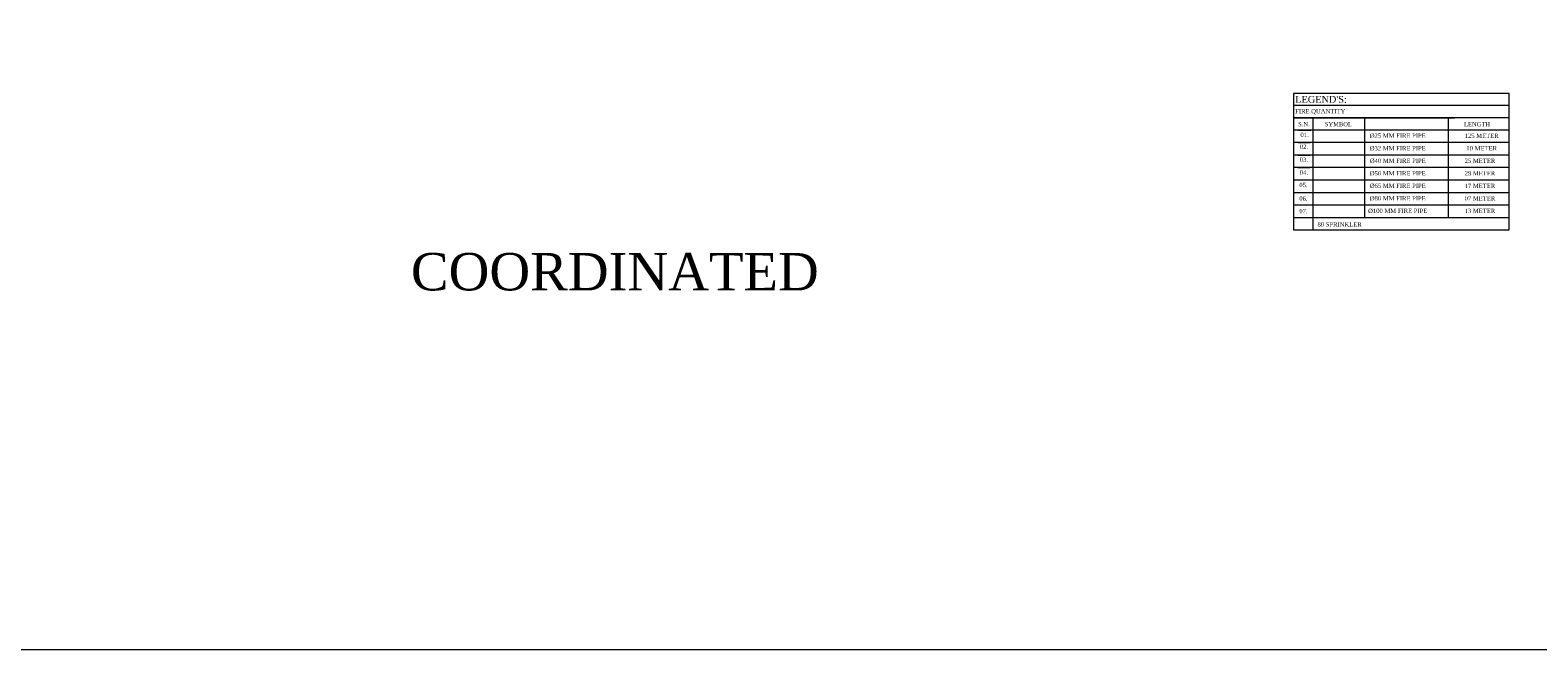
# Model space of a CAD drawing. Header units: inches. Extents: x 105152 to 158499, y 12149 to 30915.
# Tile 134 of 256: x 126132 to 127583, y 20029 to 20626. Entities that reach past the tile are written whole.
import ezdxf

# ---------------------------------------------------------------- set-up
doc = ezdxf.new("R2010")
doc.units = ezdxf.units.IN
doc.header["$MEASUREMENT"] = 0
for name, color, linetype, lineweight in [('FIRE QUANTITY', 7, 'Continuous', 5), ('HVAC SERVICE', 1, 'Continuous', 35), ('HVAC TEXT PP', 104, 'Continuous', 20), ('PP-FORMAT', 7, 'Continuous', 18), ('PP-SPRINKLER PIPE', 1, 'Continuous', 0)]:
    doc.layers.add(name, color=color, linetype=linetype, lineweight=lineweight)
doc.styles.add('Calibri Light', font='calibril.ttf', dxfattribs={"height": 0.1})
doc.styles.get("Standard").update_dxf_attribs({"font": 'arial.ttf', "height": 6})
doc.styles.add('SYMPLEX', font='arial.ttf')

# ---------------------------------------------------------------- blocks, each defined once
blk = doc.blocks.new('HVAC SERVICE')
at = {"layer": 'HVAC TEXT PP', "insert": (55.5, -776), "char_height": 6, "width": 237.488, "attachment_point": 1, "rotation": 270, "bg_fill": 2}
blk.add_mtext('\\pxqc;400X200MM\\P632 CFM ', dxfattribs=at)

msp = doc.modelspace()

# ---------------------------------------------------------------- linework, layer by layer
at = {"layer": 'FIRE QUANTITY', "color": 0, "lineweight": 0}
for p, q in [((127555.68, 20565.04), (127347.98, 20565.04)), ((127555.68, 20553.19), (127347.98, 20553.19))]:
    msp.add_line(p, q, dxfattribs=at)
at = {"layer": 'FIRE QUANTITY', "color": 0, "lineweight": 0, "ltscale": 0.9}
msp.add_line((127347.98, 20541.34), (127503.08, 20541.34), dxfattribs=at)
msp.add_line((127347.98, 20541.34), (127503.08, 20541.34), dxfattribs=at)
at = {"layer": 'FIRE QUANTITY', "color": 7, "lineweight": 0, "elevation": 0}
for points in [[(127555.68, 20433.51), (127555.68, 20565.04)], [(127496.99, 20541.34), (127496.99, 20445.57)], [(127416.19, 20540.57), (127416.19, 20445.57)]]:
    msp.add_lwpolyline(points, dxfattribs=at)
at = {"layer": 'FIRE QUANTITY', "color": 0, "lineweight": 0}
for points in [[(127347.98, 20481.74), (127555.68, 20481.74)], [(127347.98, 20469.69), (127555.68, 20469.69)]]:
    msp.add_lwpolyline(points, dxfattribs=at)
at = {"layer": 'FIRE QUANTITY', "color": 0, "lineweight": 0, "elevation": 0}
for points in [[(127347.98, 20457.63), (127555.68, 20457.63)], [(127347.98, 20445.57), (127555.68, 20445.57)]]:
    msp.add_lwpolyline(points, dxfattribs=at)
at = {"layer": 'PP-SPRINKLER PIPE'}
msp.add_lwpolyline([(120188.51, 23503.23), (129264.69, 23503.23), (129264.69, 20029.09), (120188.51, 20029.09)], close=True, dxfattribs=at)

# ---------------------------------------------------------------- texts
at = {"layer": 'FIRE QUANTITY', "color": 0, "lineweight": 0, "attachment_point": 4, "style": 'Calibri Light'}
for s, insert, char_height, width in [("{\\fTimes New Roman|b0|i0|c0|p34;LEGEND'S:}", (127349.63, 20559.21), 6.5573, 234.1335), ('{\\fTimes New Roman|b0|i0|c0|p34;FIRE QUANTITY}', (127349.63, 20547.36), 4.1626, 60.3525)]:
    msp.add_mtext(s, dxfattribs=dict(at, insert=insert, char_height=char_height, width=width))

# ---------------------------------------------------------------- next in the draw order: block references
at = {"layer": 'HVAC SERVICE'}
msp.add_blockref('HVAC SERVICE', (126172.16, 21602.5), dxfattribs=at)

# ---------------------------------------------------------------- next in the draw order: texts
at = {"layer": 'FIRE QUANTITY', "color": 0, "lineweight": 0, "char_height": 4.0915, "attachment_point": 5, "style": 'SYMPLEX', "bg_fill": 2}
for s, insert in [('{\\fTimes New Roman|b0|i0|c0|p0;S.N.', (127358.02, 20535.3)), ('{\\fTimes New Roman|b0|i0|c0|p0;SYMBOL', (127391.14, 20535.3))]:
    msp.add_mtext(s, dxfattribs=dict(at, insert=insert))
at = {"layer": 'PP-FORMAT', "color": 0, "lineweight": 0, "insert": (126694.54, 20393.04), "char_height": 36, "attachment_point": 5, "style": 'SYMPLEX', "bg_fill": 2}
msp.add_mtext('{\\fTimes New Roman|b0|i0|c0|p0;COORDINATED }', dxfattribs=at)

# ---------------------------------------------------------------- next in the draw order: linework, layer by layer
at = {"layer": 'FIRE QUANTITY', "color": 0, "lineweight": 0}
msp.add_line((127555.68, 20541.34), (127347.98, 20541.34), dxfattribs=at)
at = {"layer": 'FIRE QUANTITY', "color": 0, "lineweight": 0, "elevation": 0}
msp.add_lwpolyline([(127366.7, 20541.34), (127366.7, 20433.51)], dxfattribs=at)

# ---------------------------------------------------------------- next in the draw order: texts
at = {"layer": 'FIRE QUANTITY', "color": 0, "lineweight": 0, "char_height": 4.1626, "attachment_point": 5, "style": 'SYMPLEX', "bg_fill": 2}
for s, insert in [('{\\fTimes New Roman|b0|i0|c0|p0;01.}', (127358.63, 20525)), ('{\\fTimes New Roman|b0|i0|c0|p0;04.}', (127358.02, 20488.8))]:
    msp.add_mtext(s, dxfattribs=dict(at, insert=insert))

# ---------------------------------------------------------------- next in the draw order: linework, layer by layer
at = {"layer": 'FIRE QUANTITY', "color": 0, "lineweight": 0}
msp.add_lwpolyline([(127347.98, 20530.04), (127555.68, 20530.04)], dxfattribs=at)

# ---------------------------------------------------------------- next in the draw order: texts
at = {"layer": 'FIRE QUANTITY', "color": 0, "lineweight": 0, "char_height": 4.1626, "attachment_point": 5, "style": 'SYMPLEX', "bg_fill": 2}
for s, insert in [('{\\fTimes New Roman|b0|i0|c0|p0;02.}', (127358.02, 20513.54)), ('{\\fTimes New Roman|b0|i0|c0|p0;05.}', (127357.54, 20476.77))]:
    msp.add_mtext(s, dxfattribs=dict(at, insert=insert))

# ---------------------------------------------------------------- next in the draw order: linework, layer by layer
at = {"layer": 'FIRE QUANTITY', "color": 0, "lineweight": 0}
for points in [[(127347.98, 20565.04), (127347.98, 20433.51)], [(127347.98, 20517.92), (127555.68, 20517.92)]]:
    msp.add_lwpolyline(points, dxfattribs=at)

# ---------------------------------------------------------------- next in the draw order: texts
at = {"layer": 'FIRE QUANTITY', "color": 0, "lineweight": 0, "insert": (127524.72, 20535.3), "char_height": 4.0915, "attachment_point": 5, "style": 'SYMPLEX', "bg_fill": 2}
msp.add_mtext('{\\fTimes New Roman|b0|i0|c0|p0;LENGTH}', dxfattribs=at)

# ---------------------------------------------------------------- next in the draw order: texts
at = {"layer": 'FIRE QUANTITY', "color": 0, "lineweight": 0, "char_height": 4.1626, "attachment_point": 5, "style": 'SYMPLEX', "bg_fill": 2}
for s, insert in [('{\\fTimes New Roman|b0|i0|c0|p0;%%C25 MM FIRE PIPE}', (127448.32, 20524.22)), ('{\\fTimes New Roman|b0|i0|c0|p0;125 METER }', (127529.13, 20524.22)), ('{\\fTimes New Roman|b0|i0|c0|p0;03.}', (127358.02, 20501.23)), ('{\\fTimes New Roman|b0|i0|c0|p0;06.}', (127357.54, 20463.72))]:
    msp.add_mtext(s, dxfattribs=dict(at, insert=insert))

# ---------------------------------------------------------------- next in the draw order: linework, layer by layer
at = {"layer": 'FIRE QUANTITY', "color": 0, "lineweight": 0}
for points in [[(127347.98, 20505.86), (127555.68, 20505.86)], [(127347.98, 20493.8), (127555.68, 20493.8)]]:
    msp.add_lwpolyline(points, dxfattribs=at)

# ---------------------------------------------------------------- next in the draw order: texts
at = {"layer": 'FIRE QUANTITY', "color": 0, "lineweight": 0, "insert": (127357.54, 20451.63), "char_height": 4.1626, "attachment_point": 5, "style": 'SYMPLEX', "bg_fill": 2}
msp.add_mtext('{\\fTimes New Roman|b0|i0|c0|p0;07.}', dxfattribs=at)

# ---------------------------------------------------------------- next in the draw order: texts
at = {"layer": 'FIRE QUANTITY', "color": 0, "lineweight": 0, "char_height": 4.1626, "attachment_point": 5, "style": 'SYMPLEX', "bg_fill": 2}
for s, insert in [('{\\fTimes New Roman|b0|i0|c0|p0;%%C32 MM FIRE PIPE}', (127448.32, 20512.1)), ('{\\fTimes New Roman|b0|i0|c0|p0;10 METER}', (127529.13, 20512.1))]:
    msp.add_mtext(s, dxfattribs=dict(at, insert=insert))

# ---------------------------------------------------------------- next in the draw order: texts
for s, insert in [('{\\fTimes New Roman|b0|i0|c0|p0;%%C40 MM FIRE PIPE}', (127448.32, 20500.04)), ('{\\fTimes New Roman|b0|i0|c0|p0;25 METER}', (127527.48, 20500.04))]:
    msp.add_mtext(s, dxfattribs=dict(at, insert=insert))

# ---------------------------------------------------------------- next in the draw order: texts
for s, insert in [('{\\fTimes New Roman|b0|i0|c0|p0;%%C50 MM FIRE PIPE}', (127448.32, 20487.98)), ('{\\fTimes New Roman|b0|i0|c0|p0;28 METER}', (127527.48, 20487.98))]:
    msp.add_mtext(s, dxfattribs=dict(at, insert=insert))

# ---------------------------------------------------------------- next in the draw order: texts
for s, insert in [('{\\fTimes New Roman|b0|i0|c0|p0;%%C65 MM FIRE PIPE}', (127448.32, 20475.92)), ('{\\fTimes New Roman|b0|i0|c0|p0;17 METER}', (127527.48, 20475.92))]:
    msp.add_mtext(s, dxfattribs=dict(at, insert=insert))

# ---------------------------------------------------------------- next in the draw order: texts
for s, insert in [('{\\fTimes New Roman|b0|i0|c0|p0;%%C80 MM FIRE PIPE}', (127448.32, 20463.87)), ('{\\fTimes New Roman|b0|i0|c0|p0;07 METER}', (127527.48, 20463.87))]:
    msp.add_mtext(s, dxfattribs=dict(at, insert=insert))

# ---------------------------------------------------------------- next in the draw order: texts
for s, insert in [('{\\fTimes New Roman|b0|i0|c0|p0;%%C100 MM FIRE PIPE}', (127448.32, 20451.81)), ('{\\fTimes New Roman|b0|i0|c0|p0;13 METER}', (127527.48, 20451.81))]:
    msp.add_mtext(s, dxfattribs=dict(at, insert=insert))

# ---------------------------------------------------------------- next in the draw order: texts
at = {"layer": 'FIRE QUANTITY', "color": 0, "lineweight": 0, "insert": (127392.37, 20438.74), "char_height": 4.1626, "attachment_point": 5, "style": 'SYMPLEX', "bg_fill": 2}
msp.add_mtext('{\\fTimes New Roman|b0|i0|c0|p0;80 SPRINKLER}', dxfattribs=at)

# ---------------------------------------------------------------- next in the draw order: linework, layer by layer
at = {"layer": 'FIRE QUANTITY', "color": 0, "lineweight": 0, "elevation": 0}
msp.add_lwpolyline([(127347.98, 20433.51), (127555.68, 20433.51)], dxfattribs=at)

doc.saveas('drawing.dxf')
